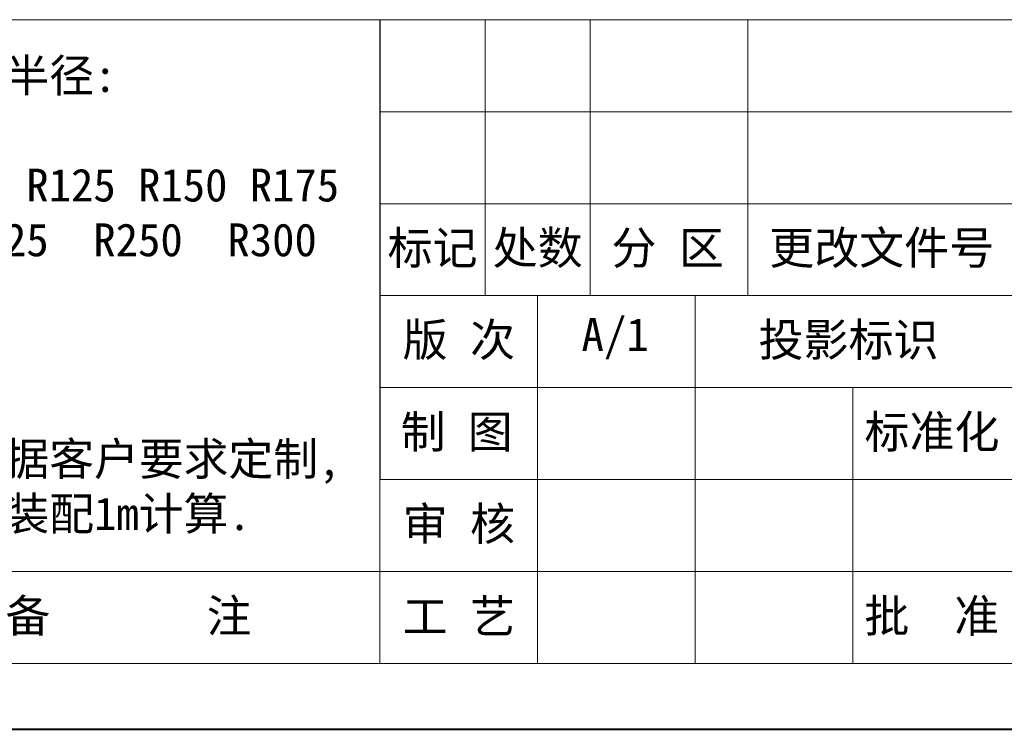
# Model space of a CAD drawing. Header units: millimetres. Extents: x -645 to 830, y -176 to 857.
# Tile 19 of 76: x 77 to 338, y -176 to 11. Entities that reach past the tile are written whole.
import ezdxf

# ---------------------------------------------------------------- set-up
doc = ezdxf.new("R2010")
doc.units = ezdxf.units.MM
doc.layers.add('标注线', color=7, linetype='Continuous', lineweight=15)
doc.styles.add('样式 6', font='仿宋_GB2312.ttf')

msp = doc.modelspace()

# ---------------------------------------------------------------- linework, layer by layer
at = {"color": 7, "lineweight": 13}
for p, q in [((19.49, 11.395), (798.65, 11.395)), ((172.581, -159.035), (172.581, 11.395)), ((-557.832, -159.035), (172.581, -159.035)), ((172.581, -159.035), (798.65, -159.035))]:
    msp.add_line(p, q, dxfattribs=at)
at = {"color": 7}
msp.add_line((172.581, 11.395), (172.581, -110.341), dxfattribs=at)
at = {"color": 7, "lineweight": 15}
for p, q in [((200.407, 11.395), (200.407, -61.647)), ((228.232, 11.395), (228.232, -61.647)), ((269.97, 11.395), (269.97, -61.647)), ((172.581, -12.952), (423.009, -12.952)), ((172.581, -37.3), (423.009, -37.3)), ((172.581, -61.647), (423.009, -61.647)), ((214.319, -61.647), (214.319, -159.035)), ((256.057, -61.647), (256.057, -159.035)), ((172.581, -85.994), (586.483, -85.994)), ((297.795, -85.994), (297.795, -159.035)), ((172.581, -110.341), (423.009, -110.341)), ((-557.832, -134.688), (172.581, -134.688)), ((172.581, -134.688), (423.009, -134.688))]:
    msp.add_line(p, q, dxfattribs=at)
at = {"color": 7, "lineweight": 40}
msp.add_line((-644.786, -176.426), (816.041, -176.426), dxfattribs=at)

# ---------------------------------------------------------------- texts
at = {"layer": '标注线', "color": 7, "lineweight": 18, "style": '样式 6'}
for s, insert, char_height, width, attachment_point in [('{\\H1.389x;可选弯曲半径:\\P\\PR75 R100 R125 R150 R175\\PR200  R225  R250  R300\\P内  宽:\\P\\PBi200\\P注：可根据客户要求定制,\\P数量均以装配1m计算.}', (25.71, -61.877), 6.26069, 188.10983, 4), ('标记', (186.494, -49.473), 8.7322, 27.82529, 5), ('处数', (214.319, -49.473), 8.7322, 27.82529, 5), ('分 区', (248.728, -49.473), 8.7322, 40.69877, 5), ('更改文件号', (305.403, -49.473), 8.7322, 72.00922, 5), ('版 次', (193.45, -73.82), 8.7322, 41.73793, 5), ('A/1', (234.827, -73.028), 8.7322, 27.82529, 5), ('投影标识', (296.619, -73.82), 8.7322, 51.03377, 5), ('{\\H0.9943x;制 图}', (192.88, -98.167), 8.73217, 40.59621, 5), ('标准化', (318.706, -98.167), 8.7322, 56.44173, 5), ('审 核', (193.45, -122.515), 8.7322, 41.73793, 5), ('工 艺', (193.45, -146.862), 8.7322, 41.73793, 5), ('批  准', (318.664, -146.862), 8.7322, 41.73793, 5), ('{\\H1.389x;备       注}', (105.996, -146.862), 6.26069, 91.47438, 5), ('{\\H1.389x;备       注}', (105.996, -146.862), 6.26069, 91.47438, 5)]:
    msp.add_mtext(s, dxfattribs=dict(at, insert=insert, char_height=char_height, width=width, attachment_point=attachment_point))

doc.saveas('drawing.dxf')
